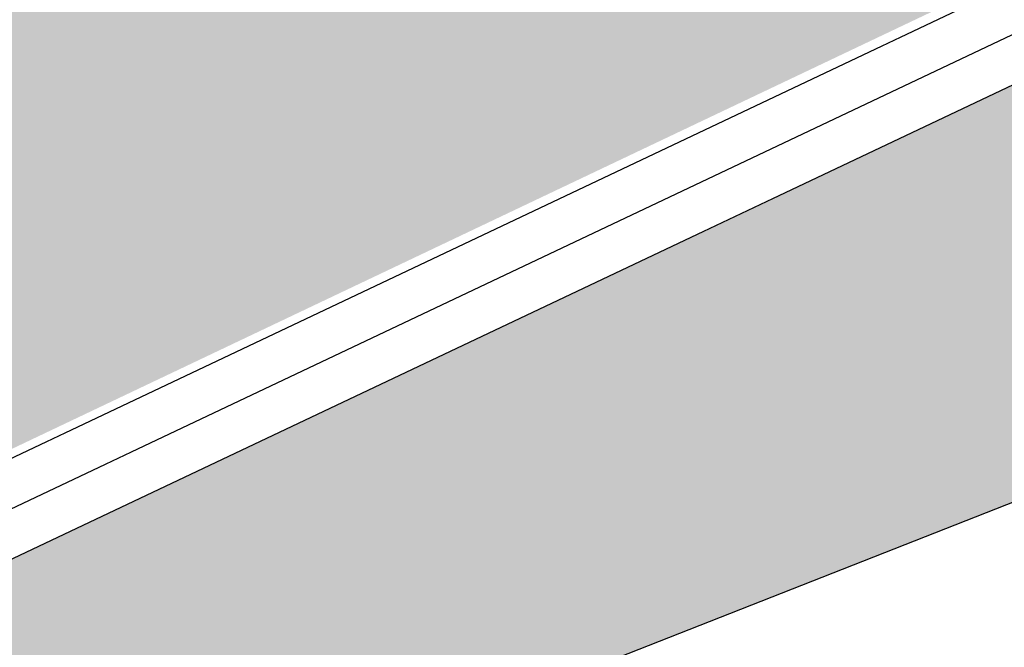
# Model space of a CAD drawing. Header units: metres. Extents: x 233585 to 233911, y 556986 to 557213.
# Tile 34 of 58: x 233796.07 to 233801.5, y 557073.87 to 557077.32. Entities that reach past the tile are written whole.
import ezdxf

# ---------------------------------------------------------------- set-up
doc = ezdxf.new("R2010")
doc.units = ezdxf.units.M
for name, color, linetype in [('_D_Design lines', 5, 'Continuous'), ('_D_Hatch_Brick', 7, 'Continuous'), ('_D_Hatches_materials', 253, 'Continuous')]:
    doc.layers.add(name, color=color, linetype=linetype)

msp = doc.modelspace()

# ---------------------------------------------------------------- hatches: boundary and pattern name
at = {"layer": '_D_Hatch_Brick', "true_color": 0xe7d8d3}
h = msp.add_hatch(dxfattribs=at)
h.set_pattern_fill('207_69_KEPERV', color=254, scale=0.001, angle=90, pattern_type=2)
h.set_pattern_definition([(115.3295719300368, (233765.3168556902, 557067.0365514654), (-0.09188635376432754, 0.03284658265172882), [0.276, -0.069, -0.069]), (205.3295719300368, (233765.3792221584, 557067.066071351), (-0.09188635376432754, 0.03284658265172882), [0.276, -0.138])])
edge = h.paths.add_edge_path()
edge.add_line((233755.8434114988, 557059.8311887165), (233755.8390266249, 557059.8275970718))
edge.add_line((233755.8390266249, 557059.8275970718), (233756.1609518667, 557059.4438514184))
edge.add_line((233756.1609518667, 557059.4438514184), (233758.4154747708, 557056.693773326))
edge.add_arc((233770.2808992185, 557040.593720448), 19.99999999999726, 115.3295719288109, 126.3894893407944, ccw=False)
edge.add_line((233761.7244106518, 557058.6709576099), (233818.575231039, 557085.6638084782))
edge.add_line((233818.575231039, 557085.6638084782), (233818.5752927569, 557085.6638585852))
edge.add_line((233818.5752927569, 557085.6638585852), (233814.8612160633, 557093.5313199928))
edge.add_line((233814.8612160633, 557093.5313199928), (233811.9421767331, 557092.1496527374))
edge.add_line((233811.9421767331, 557092.1496527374), (233810.3202698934, 557095.3360717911))
edge.add_line((233810.3202698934, 557095.3360717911), (233807.0343309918, 557093.6596304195))
edge.add_line((233807.0343309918, 557093.6596304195), (233811.1164665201, 557085.6516918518))
edge.add_line((233811.1164665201, 557085.6516918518), (233760.5611135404, 557061.7223548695))
edge.add_line((233760.5611135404, 557061.7223548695), (233756.4495136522, 557076.6967990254))
edge.add_line((233756.4495136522, 557076.6967990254), (233751.3826518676, 557075.3092754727))
edge.add_line((233751.3826518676, 557075.3092754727), (233751.3829999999, 557075.308))
edge.add_line((233751.3829999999, 557075.308), (233752.9699999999, 557069.575))
edge.add_arc((233752.1904732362, 557065.5420539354), 4.107592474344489, -50.467875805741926, 79.06022688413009, ccw=False)
edge.add_line((233754.8049999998, 557062.3740000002), (233740.3512090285, 557050.5247354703))
edge.add_line((233740.3512090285, 557050.5247354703), (233740.9977741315, 557049.7617033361))
edge.add_line((233740.9977741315, 557049.7617033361), (233754.8133037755, 557061.087719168))
edge.add_line((233754.8133037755, 557061.087719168), (233755.8434114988, 557059.8311887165))
h = msp.add_hatch(dxfattribs=at)
h.set_pattern_fill('207_69_KEPERV', color=254, scale=0.001, angle=90, pattern_type=2)
h.set_pattern_definition([(115.32957192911, (233760.8985404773, 557062.4573781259), (-0.09188635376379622, 0.03284658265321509), [0.276, -0.06899999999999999, -0.06899999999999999]), (205.32957192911, (233760.9609069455, 557062.4868980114), (-0.09188635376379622, 0.03284658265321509), [0.276, -0.138])])
h.paths.add_polyline_path([(233812.5787442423, 557082.188629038), (233761.9383228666, 557058.2190266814, 0.06095210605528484), (233757.9348438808, 557055.6875906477), (233755.129009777, 557053.3925541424), (233756.2044678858, 557052.1105721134), (233760.4918607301, 557055.7072772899, -0.06407037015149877), (233764.7893530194, 557058.462139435), (233786.0569556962, 557068.5287219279, -0.01689672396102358), (233787.2972258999, 557069.0652686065), (233812.1097195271, 557078.8179133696)])
at = {"layer": '_D_Hatches_materials'}
h = msp.add_hatch(dxfattribs=at)
h.set_pattern_fill('1000_500_HALFSTV', color=256, scale=0.0003, angle=90, pattern_type=2)
h.set_pattern_definition([(115.3295719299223, (233757.1069800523, 557075.3220407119), (-0.1355792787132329, -0.06417366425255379), []), (205.3295719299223, (233757.1069800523, 557075.3220407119), (0.1283473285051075, -0.2711585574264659), [0.15, -0.15]), (205.3295719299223, (233756.9072271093, 557075.3934463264), (0.1283473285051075, -0.2711585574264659), [0.15, -0.15])])
edge = h.paths.add_edge_path()
edge.add_line((233804.1637560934, 557097.5953982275), (233803.2550506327, 557099.3780086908))
edge.add_line((233803.2550506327, 557099.3780086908), (233790.8020749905, 557093.4836486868))
edge.add_arc((233783.6393320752, 557127.709679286), 34.96750000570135, 281.8201333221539, 295.3295719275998)
edge.add_line((233798.5992827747, 557096.1038897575), (233798.6121175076, 557096.0767739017))
edge.add_line((233798.6121175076, 557096.0767739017), (233798.6270913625, 557096.0451387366))
edge.add_arc((233783.6393320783, 557127.7096792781), 35.03249999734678, 281.38453861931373, 295.3295719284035, ccw=False)
edge.add_line((233790.5544955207, 557093.3664620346), (233756.798735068, 557077.3888667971))
edge.add_line((233756.798735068, 557077.3888667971), (233757.336414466, 557075.4306387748))
edge.add_line((233757.336414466, 557075.4306387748), (233804.1637560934, 557097.5953982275))

# ---------------------------------------------------------------- linework, layer by layer
at = {"layer": '_D_Design lines'}
msp.add_lwpolyline([(233755.129009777, 557053.3925541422), (233757.9348438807, 557055.6875906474, -0.06095210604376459), (233761.9383228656, 557058.2190266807), (233812.5787442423, 557082.1886290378), (233812.3648320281, 557082.6405599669), (233761.7244106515, 557058.6709576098, 0.06095210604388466), (233757.6182783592, 557056.0746129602), (233754.8124442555, 557053.779576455)], format="xyb", close=True, dxfattribs=at)
msp.add_lwpolyline([(233855.7995933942, 556995.6341886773), (233832.6005425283, 557038.6209991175), (233812.109719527, 557078.8179133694), (233787.2972258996, 557069.0652686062, 0.01689672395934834), (233786.056955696, 557068.5287219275), (233764.7893530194, 557058.4621394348, 0.06407037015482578), (233760.4918607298, 557055.7072772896), (233756.1885390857, 557052.0972094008), (233758.6730331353, 557049.0780642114), (233741.2916559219, 557034.9697115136)], format="xyb", dxfattribs=at)
at = {"layer": '_D_Hatches_materials'}
msp.add_lwpolyline([(233754.9707270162, 557053.5860652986), (233757.7765611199, 557055.8811018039, -0.06095210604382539), (233761.8313667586, 557058.4449921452), (233812.4717881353, 557082.4145945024)], format="xyb", dxfattribs=at)

doc.saveas('drawing.dxf')
